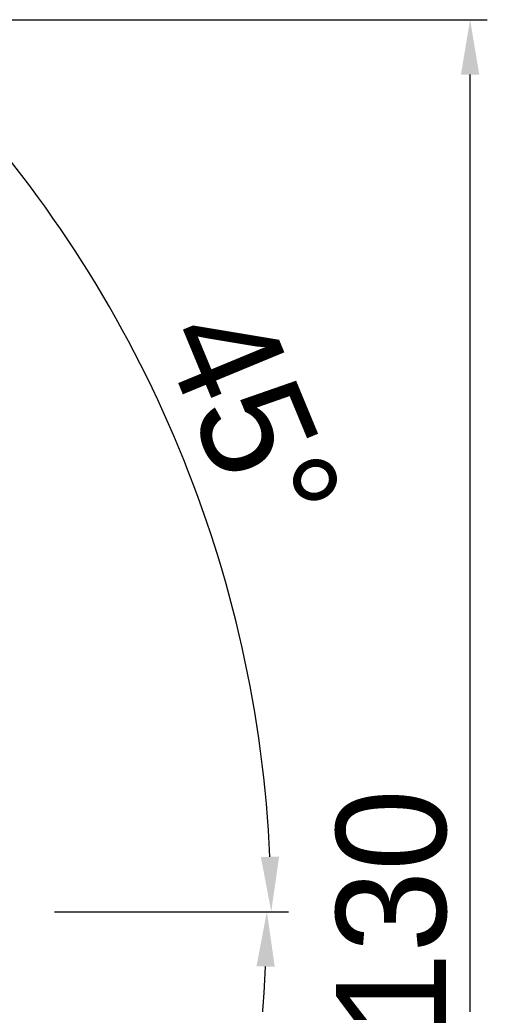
# Model space of a CAD drawing. Header units: millimetres. Extents: x 7099 to 7931, y -723 to -137.
# Tile 5 of 12: x 7309 to 7343, y -347 to -275. Entities that reach past the tile are written whole.
import ezdxf

# ---------------------------------------------------------------- set-up
doc = ezdxf.new("R2010")
doc.units = ezdxf.units.MM
doc.header["$PDSIZE"] = -5
doc.layers.get('0').update_dxf_attribs({"lineweight": 18})
doc.layers.get('Defpoints').update_dxf_attribs({"lineweight": 18})
doc.layers.add('尺寸线层', color=3, linetype='Continuous', lineweight=18)
doc.styles.add('工程字', font='txt')
doc.dimstyles.new('DIMSTYLE_17', dxfattribs={"dimtxt": 8, "dimasz": 12, "dimexe": 0.18, "dimexo": 0.0625, "dimgap": 0.09, "dimtad": 1, "dimtih": 1, "dimtoh": 1, "dimdec": 3, "dimdsep": 46, "dimtxsty": 'Standard', "dimblk": '_CAXARROW', "dimcen": 0.09, "dimdle": 24, "dimadec": 0, "dimazin": 0, "dimtfac": 0.7, "dimtdec": 3, "dimtofl": 0, "dimtmove": 0, "dimatfit": 3, "dimfxl": 1, "dimtolj": 1, "dimarcsym": 0})
doc.dimstyles.new('ISO-25', dxfattribs={"dimtxt": 8, "dimasz": 4, "dimexe": 1.25, "dimexo": 0.625, "dimgap": 1.7, "dimtad": 1, "dimtxsty": '工程字', "dimcen": 2, "dimdle": 8, "dimadec": 0, "dimazin": 0, "dimtfac": 1, "dimtmove": 0, "dimatfit": 3, "dimfxl": 1, "dimarcsym": 0})

# ---------------------------------------------------------------- blocks, each defined once
blk = doc.blocks.new('*D101')
at = {"layer": 'Defpoints', "color": 0}
for p in [(7286.969824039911, -275.4293934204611), (7341.74538701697, -275.4293934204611), (7286.969824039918, -405.4293934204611)]:
    blk.add_point(p, dxfattribs=at)
at = {"layer": '尺寸线层', "color": 0, "lineweight": -2}
for p, q in [((7287.594824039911, -275.4293934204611), (7342.99538701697, -275.4293934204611)), ((7341.74538701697, -401.4293934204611), (7341.74538701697, -279.4293934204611)), ((7287.594824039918, -405.4293934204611), (7342.99538701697, -405.4293934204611))]:
    blk.add_line(p, q, dxfattribs=at)
at = {"layer": '尺寸线层', "color": 0}
for points in [[(7342.412053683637, -279.4293934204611), (7341.078720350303, -279.4293934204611), (7341.74538701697, -275.4293934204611)], [(7341.078720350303, -401.4293934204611), (7342.412053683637, -401.4293934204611), (7341.74538701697, -405.4293934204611)]]:
    blk.add_solid(points, dxfattribs=at)
at = {"layer": '尺寸线层', "color": 0, "insert": (7336.04538701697, -340.4293934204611), "char_height": 8, "attachment_point": 5, "rotation": 90, "style": '工程字'}
blk.add_mtext('130', dxfattribs=at)
blk = doc.blocks.new('_CAXARROW')
blk.add_hatch(color=0).paths.add_polyline_path([(0, 0), (-1, 0.125), (-1, -0.125)], flags=0)
blk = doc.blocks.new('*D103')
at = {"layer": 'Defpoints', "color": 0}
for p in [(7185.352316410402, -276.5500422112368), (7289.768378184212, -404.3087446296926)]:
    blk.add_point(p, dxfattribs=at)
at = {"layer": '尺寸线层', "color": 0, "lineweight": -2}
for p, q in [((7237.470347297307, -340.4293934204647), (7237.650347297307, -340.4293934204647)), ((7237.560347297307, -340.5193934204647), (7237.560347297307, -340.3393934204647)), ((7301.465831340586, -418.6212116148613), (7293.565325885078, -408.9545156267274)), ((7321.549630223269, -418.6212116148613), (7301.465831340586, -418.6212116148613))]:
    blk.add_line(p, q, dxfattribs=at)
at = {"layer": '尺寸线层', "color": 0, "lineweight": -2, "xscale": 6, "yscale": 6, "zscale": 6, "rotation": 129.2588264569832}
blk.add_blockref('_CAXARROW', (7289.768378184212, -404.3087446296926), dxfattribs=at)
at = {"layer": '尺寸线层', "color": 0, "lineweight": 15, "insert": (7312.007730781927, -414.1212116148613), "char_height": 7, "attachment_point": 5, "style": '工程字'}
blk.add_mtext('\\A1;∅165', dxfattribs=at)
blk = doc.blocks.new('_FILLED')
at = {"linetype": 'ByBlock'}
blk.add_hatch(color=0, dxfattribs=at).paths.add_polyline_path([(0, 0), (-1, 0.1333333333), (-1, -0.1333333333)], flags=0)
blk = doc.blocks.new('*D105')
at = {"layer": 'Defpoints', "color": 0}
for p in [(7302.92577965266, -276.4362297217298), (7277.469935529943, -301.8920738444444), (7324.25892663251, -317.5662773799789), (7167.68011983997, -340.4293934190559), (7310.857350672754, -340.4293934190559)]:
    blk.add_point(p, dxfattribs=at)
at = {"layer": '尺寸线层', "color": 0, "lineweight": -2}
blk.add_line((7311.482350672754, -340.4293934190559), (7328.518912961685, -340.4293934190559), dxfattribs=at)
blk.add_arc((7238.932615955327, -340.4293934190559), 88.33629700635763, 2.594660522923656, 42.40533947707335, dxfattribs=at)
at = {"layer": '尺寸线层', "color": 0}
for points in [[(7304.641431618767, -280.3973278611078), (7303.677518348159, -281.3185493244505), (7301.395810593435, -277.9661987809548)], [(7326.511854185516, -336.4455125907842), (7327.844845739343, -336.4153249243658), (7327.268912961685, -340.4293934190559)]]:
    blk.add_solid(points, dxfattribs=at)
at = {"layer": '尺寸线层', "color": 0, "insert": (7325.810826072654, -304.443260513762), "char_height": 8, "attachment_point": 5, "rotation": 292.4999999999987, "style": '工程字'}
blk.add_mtext('45%%d', dxfattribs=at)
blk = doc.blocks.new('*D106')
at = {"layer": 'Defpoints', "color": 0}
for p in [(7167.68011983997, -340.4293934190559), (7310.857350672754, -340.4293934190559), (7277.469935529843, -378.9667129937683), (7315.158448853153, -384.4383985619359), (7302.925779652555, -404.4225571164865)]:
    blk.add_point(p, dxfattribs=at)
at = {"layer": '尺寸线层', "color": 0, "lineweight": -2}
blk.add_line((7311.482350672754, -340.4293934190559), (7328.200626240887, -340.4293934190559), dxfattribs=at)
blk.add_arc((7238.932615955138, -340.4293934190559), 88.0180102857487, 317.6040448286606, 357.3959551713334, dxfattribs=at)
at = {"layer": '尺寸线层', "color": 0}
for points in [[(7327.526230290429, -344.4435090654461), (7326.193241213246, -344.4132122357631), (7326.950626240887, -340.4293934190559)], [(7303.45218110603, -399.3149879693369), (7304.416169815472, -400.2361304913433), (7301.170747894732, -402.6675253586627)]]:
    blk.add_solid(points, dxfattribs=at)
at = {"layer": '尺寸线层', "color": 0, "insert": (7314.984540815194, -371.931132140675), "char_height": 8, "attachment_point": 5, "rotation": 67.49999999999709, "style": '工程字'}
blk.add_mtext('45%%d', dxfattribs=at)

msp = doc.modelspace()

# ---------------------------------------------------------------- dimensions: what is measured, and where the dimension line sits
at = {"layer": '尺寸线层'}
dim = msp.add_linear_dim(base=(7341.74538701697, -275.4293934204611), p1=(7286.969824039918, -405.4293934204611), p2=(7286.969824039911, -275.4293934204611), angle=90, dimstyle='ISO-25', override={"dimtxsty": '工程字'}, dxfattribs=at)
dim.commit()
dim.dimension.update_dxf_attribs({"geometry": '*D101', "text_midpoint": (7336.04538701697, -340.4293934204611)})
for base, line1, line2, picture, middle in [((7324.25892663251, -317.5662773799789), ((7277.469935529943, -301.8920738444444), (7302.92577965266, -276.4362297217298)), ((7167.68011983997, -340.4293934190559), (7310.857350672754, -340.4293934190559)), '*D105', (7325.810826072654, -304.443260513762)), ((7315.158448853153, -384.4383985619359), ((7167.68011983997, -340.4293934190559), (7310.857350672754, -340.4293934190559)), ((7277.469935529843, -378.9667129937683), (7302.925779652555, -404.4225571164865)), '*D106', (7314.984540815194, -371.931132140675))]:
    dim = msp.add_angular_dim_2l(base=base, line1=line1, line2=line2, dimstyle='ISO-25', override={"dimtxsty": '工程字'}, dxfattribs=at)
    dim.commit()
    dim.dimension.update_dxf_attribs({"geometry": picture, "text_midpoint": middle})
at = {"layer": '尺寸线层', "lineweight": 15}
dim = msp.add_diameter_dim_2p(p1=(7185.352316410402, -276.5500422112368), p2=(7289.768378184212, -404.3087446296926), dimstyle='DIMSTYLE_17', override={"dimtxt": 7, "dimasz": 6, "dimgap": 1, "dimtxsty": '工程字', "dimtol": 0, "dimldrblk": '_FILLED'}, dxfattribs=at)
dim.commit()
dim.dimension.update_dxf_attribs({"geometry": '*D103', "text_midpoint": (7312.007730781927, -418.6212116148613), "dimtype": 163})

doc.saveas('drawing.dxf')
